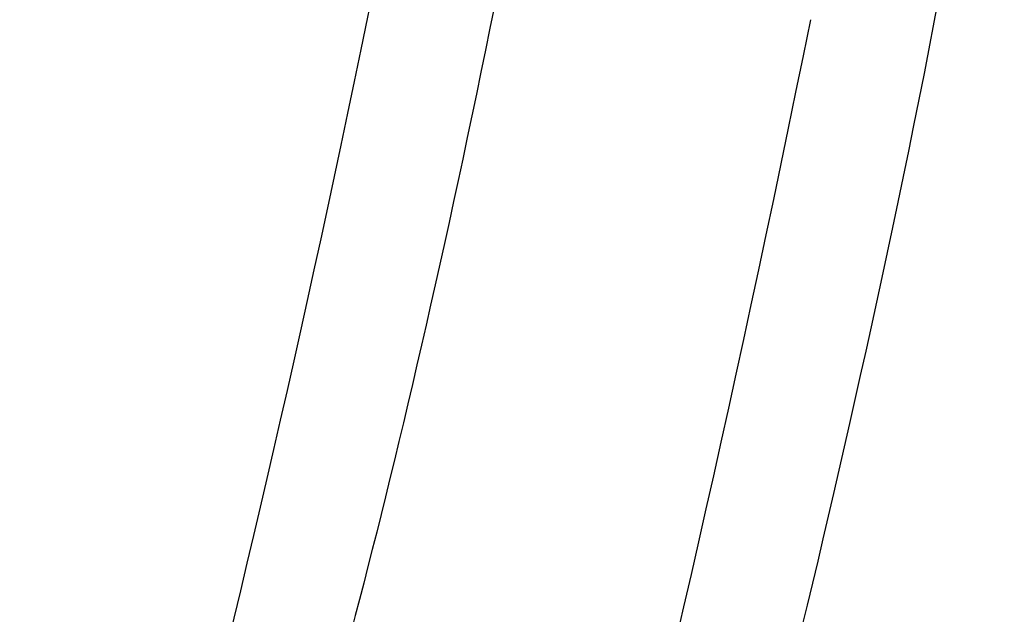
# Model space of a CAD drawing. Extents: x 2585 to 3160, y 2666 to 3200.
# Tile 107 of 256: x 2658 to 2682, y 2719 to 2734. Entities that reach past the tile are written whole.
import ezdxf

# ---------------------------------------------------------------- set-up
doc = ezdxf.new("R2010")
doc.units = 0
doc.layers.add('PP', color=51, linetype='CONTINUOUS')

msp = doc.modelspace()

# ---------------------------------------------------------------- linework, layer by layer
at = {"layer": 'PP'}
msp.add_line((2726.602116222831, 2977.688210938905, 403.9492906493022), (2680.449947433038, 2732.660713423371, 423.3758229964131), dxfattribs=at)
at = {"layer": 'PP', "extrusion": (0.1757319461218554, 0.9813585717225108, -0.07780512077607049)}
msp.add_lwpolyline([(-2153.762257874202, 678.7614654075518), (-2153.915887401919, 678.6749362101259), (-2154.068861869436, 678.5842772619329), (-2154.221028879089, 678.4894574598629), (-2154.372232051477, 678.3904519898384), (-2154.522311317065, 678.2872426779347), (-2154.671103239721, 678.1798183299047), (-2154.818441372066, 678.0681750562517), (-2154.964156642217, 677.9523165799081), (-2155.10807777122, 677.8322545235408), (-2155.250031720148, 677.7080086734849), (-2155.389844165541, 677.5796072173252), (-2155.527340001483, 677.4470869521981), (-2155.66234386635, 677.3104934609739), (-2155.794680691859, 677.1698812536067), (-2155.924176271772, 677.0253138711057), (-2156.05065784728, 676.8768639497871), (-2156.173954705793, 676.7246132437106), (-2156.293898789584, 676.5686526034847), (-2156.410325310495, 676.4090819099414), (-2156.523073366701, 676.2460099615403), (-2156.63198655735, 676.0795543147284), (-2156.736913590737, 675.909841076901), (-2156.83770888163, 675.7370046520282), (-2156.934233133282, 675.5611874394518), (-2157.026353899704, 675.3825394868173), (-2157.113946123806, 675.2012180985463), (-2157.196892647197, 675.017387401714), (-2157.275084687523, 674.831217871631), (-2157.348422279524, 674.6428858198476), (-2157.41681467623, 674.4525728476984), (-2157.480180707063, 674.2604652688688), (-2157.538449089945, 674.0667535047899), (-2157.591558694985, 673.8716314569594), (-2157.639458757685, 673.6752958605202), (-2157.682109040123, 673.4779456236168), (-2157.719479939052, 673.2797811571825), (-2157.751552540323, 673.0810036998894), (-2157.778318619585, 672.881814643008), (-2157.799780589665, 672.682414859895), (-2157.815951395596, 672.4830040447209), (-2157.826854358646, 672.2837800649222), (-2157.832522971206, 672.0849383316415), (-2157.833000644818, 671.8866711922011), (-2157.828340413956, 671.6891673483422), (-2157.818604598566, 671.4926113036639), (-2157.803864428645, 671.2971828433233), (-2157.784199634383, 671.1030565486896), (-2157.759698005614, 670.9104013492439), (-2157.730454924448, 670.7193801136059), (-2157.696572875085, 670.5301492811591), (-2157.658160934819, 670.3428585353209), (-2157.615334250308, 670.1576505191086), (-2157.56821350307, 669.9746605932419), (-2157.516924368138, 669.7940166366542), (-2157.461596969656, 669.6158388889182), (-2157.402365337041, 669.4402398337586), (-2157.339366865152, 669.2673241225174), (-2157.272741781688, 669.0971885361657), (-2157.202632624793, 668.9299219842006), (-2157.129183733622, 668.7656055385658), (-2157.052540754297, 668.6043125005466), (-2156.972850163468, 668.4461084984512), (-2156.890258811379, 668.2910516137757), (-2156.804913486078, 668.1391925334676), (-2156.716136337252, 667.9892171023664), (-2156.623127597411, 667.8398780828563), (-2156.525855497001, 667.6913241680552), (-2156.424294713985, 667.5437079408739), (-2156.318426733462, 667.3971855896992), (-2156.208240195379, 667.2519165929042), (-2156.093731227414, 667.1080633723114), (-2155.974903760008, 666.9657909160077), (-2155.851769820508, 666.8252663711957), (-2155.724349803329, 666.6866586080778), (-2155.592672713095, 666.5501377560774), (-2155.456776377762, 666.415874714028), (-2155.316707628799, 666.2840406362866), (-2155.17252244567, 666.1548063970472), (-2155.024286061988, 666.0283420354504), (-2154.872073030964, 665.904816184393), (-2154.715967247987, 665.7843954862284), (-2154.556061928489, 665.6672439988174), (-2154.392459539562, 665.5535225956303), (-2154.225271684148, 665.4433883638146), (-2154.054618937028, 665.3369940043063), (-2153.880630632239, 665.2344872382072), (-2153.703444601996, 665.1360102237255), (-2153.523206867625, 665.0416989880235), (-2153.340071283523, 664.9516828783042), (-2153.154199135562, 664.8660840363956), (-2152.965758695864, 664.7850169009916), (-2152.774924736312, 664.7085877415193), (-2152.581878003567, 664.6368942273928), (-2152.38680465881, 664.5700250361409), (-2152.189895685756, 664.5080595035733), (-2151.991346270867, 664.4510673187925), (-2151.791355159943, 664.3991082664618), (-2151.590123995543, 664.3522320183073), (-2151.387856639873, 664.3104779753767), (-2151.184758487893, 664.2738751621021), (-2150.98103577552, 664.2424421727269), (-2150.776894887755, 664.2161871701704), (-2150.572541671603, 664.1951079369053), (-2150.368180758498, 664.1791919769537), (-2150.164014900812, 664.1684166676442), (-2149.960244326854, 664.1627494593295), (-2149.75706611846, 664.1621481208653), (-2149.554673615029, 664.1665610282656), (-2149.353255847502, 664.1759274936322), (-2149.152997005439, 664.1901781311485), (-2148.954075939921, 664.2092352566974), (-2148.756665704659, 664.2330133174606), (-2148.560933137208, 664.2614193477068), (-2148.367038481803, 664.2943534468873), (-2148.175135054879, 664.331709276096), (-2147.985368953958, 664.3733745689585), (-2147.797878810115, 664.4192316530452), (-2147.612795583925, 664.4691579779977), (-2147.430242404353, 664.5230266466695), (-2147.250334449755, 664.5807069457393), (-2147.073178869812, 664.6420648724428), (-2146.898874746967, 664.7069636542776), (-2146.72751309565, 664.7752642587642), (-2146.559176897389, 664.8468258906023), (-2146.393941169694, 664.9215064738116), (-2146.231873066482, 664.9991631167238), (-2146.073032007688, 665.079652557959), (-2145.917469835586, 665.1628315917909), (-2145.763840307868, 665.2493607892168), (-2145.610865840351, 665.3400197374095), (-2145.458698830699, 665.4348395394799), (-2145.30749565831, 665.533845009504), (-2145.157416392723, 665.6370543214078), (-2145.008624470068, 665.7444786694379), (-2144.861286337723, 665.8561219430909), (-2144.715571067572, 665.9719804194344), (-2144.571649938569, 666.0920424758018), (-2144.429695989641, 666.2162883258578), (-2144.28988354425, 666.3446897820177), (-2144.152387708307, 666.4772100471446), (-2144.01738384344, 666.6138035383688), (-2143.885047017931, 666.7544157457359), (-2143.755551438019, 666.898983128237), (-2143.629069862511, 667.0474330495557), (-2143.505773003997, 667.199683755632), (-2143.385828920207, 667.3556443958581), (-2143.269402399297, 667.5152150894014), (-2143.15665434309, 667.6782870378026), (-2143.047741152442, 667.8447426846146), (-2142.942814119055, 668.0144559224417), (-2142.842018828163, 668.1872923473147), (-2142.745494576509, 668.3631095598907), (-2142.653373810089, 668.5417575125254), (-2142.565781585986, 668.7230789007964), (-2142.482835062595, 668.9069095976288), (-2142.404643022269, 669.0930791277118), (-2142.33130543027, 669.2814111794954), (-2142.262913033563, 669.4717241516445), (-2142.19954700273, 669.663831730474), (-2142.141278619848, 669.857543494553), (-2142.088169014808, 670.0526655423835), (-2142.040268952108, 670.2490011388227), (-2141.99761866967, 670.4463513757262), (-2141.960247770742, 670.6445158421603), (-2141.928175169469, 670.8432932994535), (-2141.901409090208, 671.0424823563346), (-2141.879947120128, 671.2418821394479), (-2141.863776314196, 671.4412929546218), (-2141.852873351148, 671.6405169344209), (-2141.847204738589, 671.8393586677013), (-2141.846727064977, 672.0376258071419), (-2141.851387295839, 672.2351296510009), (-2141.861123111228, 672.4316856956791), (-2141.875863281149, 672.6271141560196), (-2141.895528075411, 672.8212404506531), (-2141.92002970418, 673.0138956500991), (-2141.949272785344, 673.2049168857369), (-2141.983154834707, 673.3941477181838), (-2142.021566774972, 673.5814384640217), (-2142.064393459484, 673.7666464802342), (-2142.111514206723, 673.9496364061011), (-2142.162803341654, 674.1302803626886), (-2142.218130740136, 674.3084581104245), (-2142.27736237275, 674.4840571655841), (-2142.340360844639, 674.6569728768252), (-2142.406985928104, 674.827108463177), (-2142.477095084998, 674.9943750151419), (-2142.550543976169, 675.1586914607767), (-2142.627186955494, 675.3199844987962), (-2142.706877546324, 675.4781885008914), (-2142.789468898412, 675.6332453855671), (-2142.874814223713, 675.7851044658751), (-2142.963591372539, 675.9350798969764), (-2143.056600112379, 676.0844189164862), (-2143.15387221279, 676.2329728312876), (-2143.255432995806, 676.3805890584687), (-2143.361300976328, 676.5271114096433), (-2143.471487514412, 676.6723804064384), (-2143.585996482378, 676.8162336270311), (-2143.704823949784, 676.958506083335), (-2143.827957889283, 677.0990306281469), (-2143.955377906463, 677.2376383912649), (-2144.087054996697, 677.3741592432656), (-2144.22295133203, 677.5084222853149), (-2144.363020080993, 677.640256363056), (-2144.507205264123, 677.7694906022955), (-2144.655441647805, 677.8959549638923), (-2144.80765467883, 678.0194808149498), (-2144.963760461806, 678.1399015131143), (-2145.123665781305, 678.2570530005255), (-2145.287268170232, 678.3707744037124), (-2145.454456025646, 678.4809086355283), (-2145.625108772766, 678.5873029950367), (-2145.799097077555, 678.6898097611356), (-2145.976283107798, 678.7882867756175), (-2146.156520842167, 678.8825980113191), (-2146.339656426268, 678.9726141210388), (-2146.525528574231, 679.0582129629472), (-2146.713969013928, 679.1392800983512), (-2146.904802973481, 679.2157092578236), (-2147.097849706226, 679.2874027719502), (-2147.292923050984, 679.3542719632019), (-2147.489832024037, 679.4162374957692), (-2147.688381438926, 679.4732296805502), (-2147.88837254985, 679.5251887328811), (-2148.089603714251, 679.5720649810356), (-2148.291871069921, 679.6138190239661), (-2148.4949692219, 679.6504218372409), (-2148.698691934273, 679.681854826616), (-2148.902832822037, 679.7081098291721), (-2149.107186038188, 679.7291890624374), (-2149.311546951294, 679.745105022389), (-2149.51571280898, 679.7558803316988), (-2149.719483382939, 679.7615475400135), (-2149.922661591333, 679.7621488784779), (-2150.125054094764, 679.7577359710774), (-2150.32647186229, 679.7483695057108), (-2150.526730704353, 679.7341188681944), (-2150.725651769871, 679.7150617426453), (-2150.923062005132, 679.6912836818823), (-2151.118794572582, 679.6628776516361), (-2151.312689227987, 679.6299435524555), (-2151.50459265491, 679.5925877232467), (-2151.694358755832, 679.5509224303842), (-2151.881848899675, 679.5050653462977), (-2152.066932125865, 679.4551390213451), (-2152.249485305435, 679.4012703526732), (-2152.429393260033, 679.3435900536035), (-2152.606548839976, 679.2822321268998), (-2152.780852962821, 679.217333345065), (-2152.952214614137, 679.1490327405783), (-2153.120550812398, 679.0774711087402), (-2153.285786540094, 679.0027905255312), (-2153.447854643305, 678.9251338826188), (-2153.606695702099, 678.8446444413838)], close=True, dxfattribs=at)
at = {"layer": 'PP', "extrusion": (0.1871506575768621, 0.9768802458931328, 0.1033422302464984)}
msp.add_lwpolyline([(-2115.248443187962, 102.7014983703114), (-2115.40237850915, 102.6152702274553), (-2115.555674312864, 102.52491104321), (-2115.708178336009, 102.430389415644), (-2115.859734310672, 102.3316802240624), (-2116.010182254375, 102.2287649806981), (-2116.159358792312, 102.1216321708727), (-2116.307097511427, 102.0102775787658), (-2116.45322934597, 101.8947045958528), (-2116.597582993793, 101.7749245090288), (-2116.739985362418, 101.6509567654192), (-2116.880262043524, 101.5228292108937), (-2117.018237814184, 101.3905782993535), (-2117.1537371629, 101.2542492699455), (-2117.286584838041, 101.1138962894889), (-2117.416606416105, 100.9695825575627), (-2117.543628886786, 100.8213803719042), (-2117.667481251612, 100.6693711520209), (-2117.787995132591, 100.5136454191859), (-2117.905005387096, 100.3543027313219), (-2118.018350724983, 100.1914515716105), (-2118.127874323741, 100.0252091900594), (-2118.233424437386, 99.85570139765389), (-2118.334854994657, 99.68306231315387), (-2118.43202618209, 99.5074340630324), (-2118.524805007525, 99.32896643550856), (-2118.613065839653, 99.14781649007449), (-2118.696690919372, 98.9641481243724), (-2118.775570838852, 98.77813160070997), (-2118.849604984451, 98.58994303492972), (-2118.918701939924, 98.39976385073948), (-2118.98277984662, 98.2077802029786), (-2119.041766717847, 98.01418237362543), (-2119.09560070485, 97.81916414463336), (-2119.144230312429, 97.62292215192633), (-2119.187614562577, 97.42565522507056), (-2119.225723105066, 97.22756371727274), (-2119.258536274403, 97.02884883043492), (-2119.286045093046, 96.82971194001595), (-2119.308251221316, 96.63035392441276), (-2119.325166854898, 96.43097450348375), (-2119.336814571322, 96.23177159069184), (-2119.343227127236, 96.03294066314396), (-2119.344447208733, 95.83467415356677), (-2119.340527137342, 95.63716086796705), (-2119.331528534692, 95.44058543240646), (-2119.317521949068, 95.24512777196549), (-2119.298586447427, 95.05096262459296), (-2119.274809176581, 94.85825909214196), (-2119.246284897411, 94.66718023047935), (-2119.213115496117, 94.4778826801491), (-2119.17540947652, 94.29051633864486), (-2119.13328143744, 94.1052240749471), (-2119.086851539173, 93.92214148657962), (-2119.036244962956, 93.74139669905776), (-2118.981591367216, 93.56311020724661), (-2118.923024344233, 93.38739475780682), (-2118.86068088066, 93.21435527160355), (-2118.794700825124, 93.04408880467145), (-2118.725226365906, 92.87668454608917), (-2118.652401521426, 92.71222385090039), (-2118.576371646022, 92.55078030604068), (-2118.49728295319, 92.39241982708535), (-2118.415282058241, 92.23720078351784), (-2118.330515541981, 92.08517415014), (-2118.242310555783, 91.93502444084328), (-2118.149872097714, 91.7855028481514), (-2118.05316784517, 91.63675800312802), (-2117.952171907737, 91.48894243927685), (-2117.846865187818, 91.34221230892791), (-2117.737235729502, 91.19672706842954), (-2117.623279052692, 91.05264913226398), (-2117.504998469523, 90.91014349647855), (-2117.382405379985, 90.76937733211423), (-2117.255519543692, 90.6305195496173), (-2117.124369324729, 90.4937403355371), (-2116.988991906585, 90.35921066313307), (-2116.849433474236, 90.22710177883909), (-2116.705749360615, 90.09758466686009), (-2116.558004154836, 89.97082949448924), (-2116.406271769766, 89.84700504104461), (-2116.250635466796, 89.72627811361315), (-2116.091187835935, 89.60881295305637), (-2115.928030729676, 89.4947706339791), (-2115.761275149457, 89.38430846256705), (-2115.591041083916, 89.27757937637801), (-2115.417457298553, 89.17473135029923), (-2115.24066107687, 89.07590681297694), (-2115.06079791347, 88.98124207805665), (-2114.878021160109, 88.89086679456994), (-2114.692491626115, 88.8049034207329), (-2114.504377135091, 88.72346672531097), (-2114.313852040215, 88.64666332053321), (-2114.121096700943, 88.57459123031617), (-2113.926296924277, 88.5073394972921), (-2113.729643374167, 88.44498783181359), (-2113.531330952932, 88.3876063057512), (-2113.331558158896, 88.33525509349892), (-2113.130526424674, 88.2879842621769), (-2112.92843944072, 88.24583361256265), (-2112.725502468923, 88.20883257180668), (-2112.521921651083, 88.17700013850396), (-2112.317903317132, 88.1503448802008), (-2112.113653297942, 88.12886498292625), (-2111.909376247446, 88.11254835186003), (-2111.705274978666, 88.10137276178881), (-2111.50154981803, 88.09530605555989), (-2111.298397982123, 88.09430638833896), (-2111.096012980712, 88.09832251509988), (-2110.894584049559, 88.10729411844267), (-2110.694295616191, 88.12115217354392), (-2110.495326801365, 88.13981934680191), (-2110.297850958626, 88.16321042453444), (-2110.102035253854, 88.19123276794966), (-2109.908040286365, 88.22378679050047), (-2109.71601975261, 88.26076645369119), (-2109.526120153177, 88.30205977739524), (-2109.338480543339, 88.34754936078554), (-2109.153232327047, 88.39711291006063), (-2108.970499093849, 88.45062376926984), (-2108.790396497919, 88.50795145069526), (-2108.613032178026, 88.56896216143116), (-2108.438505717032, 88.63351932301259), (-2108.266908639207, 88.70148408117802), (-2108.098324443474, 88.77271580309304), (-2107.932828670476, 88.84707255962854), (-2107.77048900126, 88.9244115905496), (-2107.611365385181, 89.00458975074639), (-2107.455510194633, 89.08746393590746), (-2107.301574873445, 89.17369207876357), (-2107.14827906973, 89.2640512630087), (-2106.995775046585, 89.35857289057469), (-2106.844219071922, 89.45728208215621), (-2106.693771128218, 89.56019732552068), (-2106.544594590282, 89.6673301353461), (-2106.396855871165, 89.77868472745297), (-2106.250724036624, 89.89425771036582), (-2106.106370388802, 90.01403779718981), (-2105.963968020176, 90.13800554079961), (-2105.823691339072, 90.26613309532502), (-2105.685715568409, 90.39838400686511), (-2105.550216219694, 90.53471303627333), (-2105.417368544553, 90.67506601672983), (-2105.287346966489, 90.81937974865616), (-2105.160324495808, 90.96758193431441), (-2105.036472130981, 91.11959115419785), (-2104.915958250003, 91.27531688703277), (-2104.798947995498, 91.43465957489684), (-2104.685602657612, 91.59751073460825), (-2104.576079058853, 91.76375311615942), (-2104.470528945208, 91.93326090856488), (-2104.369098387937, 92.10589999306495), (-2104.271927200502, 92.2815282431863), (-2104.179148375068, 92.4599958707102), (-2104.090887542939, 92.64114581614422), (-2104.00726246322, 92.82481418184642), (-2103.928382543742, 93.0108307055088), (-2103.854348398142, 93.19901927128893), (-2103.78525144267, 93.38919845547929), (-2103.721173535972, 93.58118210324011), (-2103.662186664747, 93.77477993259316), (-2103.608352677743, 93.96979816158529), (-2103.559723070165, 94.16604015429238), (-2103.516338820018, 94.3633070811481), (-2103.478230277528, 94.56139858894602), (-2103.44541710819, 94.76011347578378), (-2103.417908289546, 94.95925036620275), (-2103.395702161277, 95.15860838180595), (-2103.378786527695, 95.3579878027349), (-2103.367138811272, 95.55719071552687), (-2103.360726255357, 95.75602164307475), (-2103.359506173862, 95.954288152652), (-2103.363426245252, 96.15180143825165), (-2103.372424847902, 96.34837687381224), (-2103.386431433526, 96.54383453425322), (-2103.405366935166, 96.73799968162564), (-2103.429144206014, 96.93070321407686), (-2103.457668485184, 97.12178207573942), (-2103.490837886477, 97.31107962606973), (-2103.528543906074, 97.49844596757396), (-2103.570671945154, 97.68373823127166), (-2103.617101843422, 97.86682081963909), (-2103.667708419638, 98.047565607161), (-2103.722362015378, 98.22585209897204), (-2103.780929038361, 98.40156754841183), (-2103.843272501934, 98.57460703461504), (-2103.90925255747, 98.7448735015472), (-2103.978727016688, 98.91227776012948), (-2104.051551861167, 99.07673845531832), (-2104.127581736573, 99.23818200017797), (-2104.206670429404, 99.39654247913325), (-2104.288671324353, 99.55176152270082), (-2104.373437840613, 99.7037881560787), (-2104.461642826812, 99.85393786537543), (-2104.55408128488, 100.0034594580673), (-2104.650785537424, 100.1522043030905), (-2104.751781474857, 100.3000198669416), (-2104.857088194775, 100.4467499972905), (-2104.966717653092, 100.592235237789), (-2105.080674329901, 100.7363131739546), (-2105.19895491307, 100.87881880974), (-2105.321548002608, 101.0195849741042), (-2105.448433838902, 101.1584427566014), (-2105.579584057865, 101.2952219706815), (-2105.714961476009, 101.4297516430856), (-2105.854519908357, 101.5618605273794), (-2105.998204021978, 101.6913776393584), (-2106.145949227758, 101.8181328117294), (-2106.297681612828, 101.941957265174), (-2106.453317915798, 102.0626841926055), (-2106.612765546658, 102.1801493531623), (-2106.775922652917, 102.2941916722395), (-2106.942678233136, 102.4046538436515), (-2107.112912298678, 102.5113829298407), (-2107.28649608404, 102.6142309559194), (-2107.463292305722, 102.7130554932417), (-2107.643155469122, 102.807720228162), (-2107.825932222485, 102.8980955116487), (-2108.011461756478, 102.9840588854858), (-2108.199576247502, 103.0654955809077), (-2108.390101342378, 103.1422989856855), (-2108.582856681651, 103.2143710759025), (-2108.777656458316, 103.2816228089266), (-2108.974310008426, 103.343974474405), (-2109.172622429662, 103.4013560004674), (-2109.372395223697, 103.4537072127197), (-2109.57342695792, 103.5009780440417), (-2109.775513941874, 103.543128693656), (-2109.978450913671, 103.580129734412), (-2110.182031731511, 103.6119621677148), (-2110.386050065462, 103.6386174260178), (-2110.590300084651, 103.6600973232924), (-2110.794577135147, 103.6764139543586), (-2110.998678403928, 103.6875895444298), (-2111.202403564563, 103.6936562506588), (-2111.40555540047, 103.6946559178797), (-2111.607940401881, 103.6906397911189), (-2111.809369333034, 103.6816681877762), (-2112.009657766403, 103.6678101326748), (-2112.208626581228, 103.6491429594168), (-2112.406102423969, 103.6257518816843), (-2112.60191812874, 103.5977295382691), (-2112.795913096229, 103.5651755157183), (-2112.987933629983, 103.5281958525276), (-2113.177833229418, 103.4869025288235), (-2113.365472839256, 103.4414129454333), (-2113.550721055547, 103.3918493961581), (-2113.733454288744, 103.3383385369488), (-2113.913556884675, 103.2810108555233), (-2114.090921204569, 103.2200001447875), (-2114.265447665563, 103.1554429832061), (-2114.437044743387, 103.0874782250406), (-2114.60562893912, 103.0162465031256), (-2114.771124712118, 102.9418897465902), (-2114.933464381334, 102.8645507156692), (-2115.092587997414, 102.7843725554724)], close=True, dxfattribs=at)
at = {"layer": 'PP', "extrusion": (0.1928994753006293, 0.9369897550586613, 0.2912730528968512)}
msp.add_lwpolyline([(-2071.199337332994, -519.5514781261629), (-2071.353363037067, -519.6378137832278), (-2071.506754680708, -519.7282803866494), (-2071.659360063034, -519.8229092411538), (-2071.81102297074, -519.9217253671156), (-2071.961583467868, -520.0247471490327), (-2072.110878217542, -520.1319859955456), (-2072.258740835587, -520.2434460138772), (-2072.405002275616, -520.359123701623), (-2072.549491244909, -520.4790076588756), (-2072.692034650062, -520.6030783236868), (-2072.832458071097, -520.7313077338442), (-2072.970586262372, -520.8636593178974), (-2073.106243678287, -521.0000877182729), (-2073.239255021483, -521.1405386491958), (-2073.369445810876, -521.2849487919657), (-2073.496642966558, -521.4332457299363), (-2073.620675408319, -521.5853479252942), (-2073.741374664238, -521.7411647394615), (-2073.858575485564, -521.9005964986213), (-2073.972116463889, -522.0635346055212), (-2074.081840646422, -522.2298616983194), (-2074.187596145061, -522.3994518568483), (-2074.289236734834, -522.572170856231), (-2074.386622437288, -522.7478764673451), (-2074.479620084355, -522.9264188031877), (-2074.568103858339, -523.1076407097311), (-2074.651955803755, -523.2913781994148), (-2074.731066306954, -523.477460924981), (-2074.80533453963, -523.6657126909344), (-2074.87466886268, -523.8559519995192), (-2074.938987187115, -524.0479926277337), (-2074.99821728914, -524.2416442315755), (-2075.052297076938, -524.4367129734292), (-2075.101174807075, -524.633002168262), (-2075.144809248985, -524.8303129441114), (-2075.183169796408, -525.0284449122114), (-2075.216236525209, -525.227196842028), (-2075.244000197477, -525.4263673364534), (-2075.266462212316, -525.6257555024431), (-2075.283634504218, -525.8251616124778), (-2075.295539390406, -526.0243877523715), (-2075.302209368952, -526.2232384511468), (-2075.303686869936, -526.4215212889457), (-2075.300023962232, -526.61904747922), (-2075.291282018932, -526.8156324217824), (-2075.277531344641, -527.0110962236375), (-2075.258850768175, -527.2052641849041), (-2075.23532720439, -527.3979672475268), (-2075.207055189, -527.5890424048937), (-2075.174136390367, -527.7783330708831), (-2075.136679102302, -527.9656894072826), (-2075.094797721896, -528.1509686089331), (-2075.048612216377, -528.3340351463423), (-2074.998247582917, -528.5147609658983), (-2074.94383330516, -528.6930256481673), (-2074.885502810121, -528.8687165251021), (-2074.823392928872, -529.0417287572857), (-2074.757643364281, -529.2119653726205), (-2074.688396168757, -529.3793372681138), (-2074.615795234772, -529.5437631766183), (-2074.539985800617, -529.7051696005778), (-2074.46111397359, -529.8634907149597), (-2074.379326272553, -530.018668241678), (-2074.29476919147, -530.170651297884), (-2074.206771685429, -530.3207550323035), (-2074.114540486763, -530.4702278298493), (-2074.018043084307, -530.6189210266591), (-2073.917253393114, -530.7666820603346), (-2073.812152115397, -530.9133547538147), (-2073.702727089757, -531.0587796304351), (-2073.588973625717, -531.2027942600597), (-2073.470894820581, -531.3452336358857), (-2073.348501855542, -531.4859305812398), (-2073.221814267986, -531.6247161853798), (-2073.090860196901, -531.7614202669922), (-2072.955676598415, -531.8958718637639), (-2072.816309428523, -532.0278997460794), (-2072.672813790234, -532.1573329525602), (-2072.525254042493, -532.2840013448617), (-2072.373703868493, -532.4077361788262), (-2072.2182463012, -532.5283706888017), (-2072.05897370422, -532.6457406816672), (-2071.895987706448, -532.7596851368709), (-2071.729399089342, -532.8700468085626), (-2071.559327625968, -532.9766728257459), (-2071.385901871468, -533.0794152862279), (-2071.209258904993, -533.178131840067), (-2071.029544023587, -533.2726862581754), (-2070.846910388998, -533.3629489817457), (-2070.661518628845, -533.4487976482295), (-2070.473536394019, -533.530117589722), (-2070.283137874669, -533.6068022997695), (-2070.090503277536, -533.6787538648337), (-2069.89581826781, -533.7458833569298), (-2069.699273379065, -533.8081111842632), (-2069.501063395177, -533.8653673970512), (-2069.30138670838, -533.9175919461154), (-2069.100444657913, -533.9647348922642), (-2068.898440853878, -534.0067565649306), (-2068.695580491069, -534.0436276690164), (-2068.492069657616, -534.0753293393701), (-2068.288114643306, -534.1018531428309), (-2068.083921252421, -534.1232010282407), (-2067.879694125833, -534.1393852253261), (-2067.67563607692, -534.1504280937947), (-2067.471947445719, -534.1563619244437), (-2067.268825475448, -534.1572286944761), (-2067.06646371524, -534.1530797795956), (-2066.865051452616, -534.1439756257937), (-2066.664773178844, -534.1299853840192), (-2066.465808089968, -534.1111865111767), (-2066.268329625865, -534.0876643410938), (-2066.07250504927, -534.0595116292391), (-2065.878495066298, -534.026828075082), (-2065.686453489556, -533.9897198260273), (-2065.496526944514, -533.9482989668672), (-2065.308854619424, -533.9026829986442), (-2065.123568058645, -533.8529943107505), (-2064.940790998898, -533.7993596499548), (-2064.760639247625, -533.7419095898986), (-2064.583220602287, -533.6807780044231), (-2064.408634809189, -533.6161015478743), (-2064.236973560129, -533.5480191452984), (-2064.068320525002, -533.4766714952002), (-2063.902751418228, -533.4022005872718), (-2063.740334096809, -533.3247492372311), (-2063.581128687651, -533.2444606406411), (-2063.425187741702, -533.1614779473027), (-2063.27116203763, -533.0751422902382), (-2063.117770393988, -532.9846756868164), (-2062.965165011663, -532.8900468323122), (-2062.813502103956, -532.7912307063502), (-2062.662941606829, -532.6882089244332), (-2062.513646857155, -532.5809700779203), (-2062.365784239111, -532.4695100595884), (-2062.219522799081, -532.3538323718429), (-2062.075033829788, -532.2339484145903), (-2061.932490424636, -532.1098777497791), (-2061.792067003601, -531.9816483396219), (-2061.653938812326, -531.8492967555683), (-2061.518281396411, -531.7128683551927), (-2061.385270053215, -531.5724174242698), (-2061.255079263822, -531.4280072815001), (-2061.12788210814, -531.2797103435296), (-2061.003849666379, -531.1276081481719), (-2060.883150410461, -530.9717913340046), (-2060.765949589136, -530.8123595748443), (-2060.65240861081, -530.6494214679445), (-2060.542684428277, -530.4830943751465), (-2060.436928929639, -530.3135042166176), (-2060.335288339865, -530.1407852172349), (-2060.237902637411, -529.9650796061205), (-2060.144904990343, -529.7865372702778), (-2060.056421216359, -529.6053153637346), (-2059.972569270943, -529.4215778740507), (-2059.893458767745, -529.2354951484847), (-2059.819190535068, -529.0472433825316), (-2059.749856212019, -528.8570040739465), (-2059.685537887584, -528.6649634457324), (-2059.626307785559, -528.4713118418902), (-2059.572227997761, -528.2762431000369), (-2059.523350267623, -528.0799539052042), (-2059.479715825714, -527.8826431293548), (-2059.441355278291, -527.6845111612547), (-2059.40828854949, -527.4857592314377), (-2059.380524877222, -527.2865887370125), (-2059.358062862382, -527.0872005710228), (-2059.340890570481, -526.8877944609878), (-2059.328985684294, -526.6885683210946), (-2059.322315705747, -526.4897176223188), (-2059.320838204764, -526.2914347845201), (-2059.324501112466, -526.0939085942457), (-2059.333243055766, -525.8973236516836), (-2059.346993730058, -525.7018598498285), (-2059.365674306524, -525.5076918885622), (-2059.389197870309, -525.3149888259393), (-2059.4174698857, -525.123913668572), (-2059.450388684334, -524.9346230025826), (-2059.487845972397, -524.7472666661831), (-2059.529727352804, -524.5619874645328), (-2059.575912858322, -524.3789209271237), (-2059.626277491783, -524.1981951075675), (-2059.680691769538, -524.0199304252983), (-2059.739022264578, -523.8442395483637), (-2059.801132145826, -523.6712273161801), (-2059.866881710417, -523.5009907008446), (-2059.936128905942, -523.3336188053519), (-2060.008729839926, -523.1691928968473), (-2060.084539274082, -523.0077864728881), (-2060.163411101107, -522.849465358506), (-2060.245198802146, -522.6942878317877), (-2060.329755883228, -522.5423047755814), (-2060.417753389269, -522.3922010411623), (-2060.509984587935, -522.2427282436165), (-2060.606481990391, -522.0940350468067), (-2060.707271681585, -521.9462740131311), (-2060.812372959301, -521.7996013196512), (-2060.92179798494, -521.6541764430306), (-2061.035551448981, -521.5101618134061), (-2061.153630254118, -521.3677224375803), (-2061.276023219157, -521.227025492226), (-2061.402710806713, -521.088239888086), (-2061.533664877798, -520.9515358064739), (-2061.668848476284, -520.8170842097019), (-2061.808215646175, -520.6850563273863), (-2061.951711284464, -520.5556231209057), (-2062.099271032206, -520.4289547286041), (-2062.250821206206, -520.3052198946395), (-2062.406278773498, -520.1845853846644), (-2062.56555137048, -520.0672153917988), (-2062.72853736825, -519.9532709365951), (-2062.895125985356, -519.842909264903), (-2063.065197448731, -519.7362832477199), (-2063.23862320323, -519.6335407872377), (-2063.415266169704, -519.5348242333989), (-2063.59498105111, -519.4402698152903), (-2063.7776146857, -519.3500070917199), (-2063.963006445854, -519.2641584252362), (-2064.15098868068, -519.1828384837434), (-2064.341387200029, -519.1061537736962), (-2064.534021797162, -519.0342022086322), (-2064.728706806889, -518.967072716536), (-2064.925251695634, -518.9048448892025), (-2065.123461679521, -518.8475886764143), (-2065.323138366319, -518.7953641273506), (-2065.524080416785, -518.7482211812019), (-2065.72608422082, -518.7061995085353), (-2065.928944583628, -518.6693284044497), (-2066.132455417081, -518.6376267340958), (-2066.336410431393, -518.6111029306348), (-2066.540603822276, -518.589755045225), (-2066.744830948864, -518.5735708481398), (-2066.948888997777, -518.5625279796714), (-2067.152577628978, -518.5565941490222), (-2067.35569959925, -518.55572737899), (-2067.558061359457, -518.55987629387), (-2067.759473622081, -518.5689804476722), (-2067.959751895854, -518.582970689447), (-2068.15871698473, -518.6017695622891), (-2068.356195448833, -518.6252917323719), (-2068.552020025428, -518.6534444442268), (-2068.746030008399, -518.6861279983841), (-2068.938071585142, -518.7232362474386), (-2069.127998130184, -518.7646571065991), (-2069.315670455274, -518.8102730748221), (-2069.500957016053, -518.8599617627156), (-2069.6837340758, -518.9135964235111), (-2069.863885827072, -518.9710464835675), (-2070.04130447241, -519.0321780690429), (-2070.215890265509, -519.0968545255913), (-2070.387551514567, -519.1649369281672), (-2070.556204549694, -519.2362845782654), (-2070.721773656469, -519.310755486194), (-2070.884190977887, -519.3882068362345), (-2071.043396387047, -519.4684954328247)], close=True, dxfattribs=at)
at = {"layer": 'PP', "extrusion": (0.1915102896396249, 0.8587121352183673, 0.4753285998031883)}
msp.add_lwpolyline([(-2018.306816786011, -1157.745174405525), (-2018.460603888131, -1157.832215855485), (-2018.613746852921, -1157.923386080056), (-2018.766093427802, -1158.018715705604), (-2018.917487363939, -1158.1182290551), (-2019.067768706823, -1158.221943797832), (-2019.216774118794, -1158.329870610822), (-2019.364337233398, -1158.442012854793), (-2019.51028904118, -1158.558366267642), (-2019.654458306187, -1158.678918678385), (-2019.796672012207, -1158.803649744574), (-2019.936755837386, -1158.932530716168), (-2020.074534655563, -1159.06552422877), (-2020.209833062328, -1159.202584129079), (-2020.342475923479, -1159.343655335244), (-2020.472288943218, -1159.48867373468), (-2020.599099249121, -1159.637566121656), (-2020.722735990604, -1159.790250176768), (-2020.843030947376, -1159.946634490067), (-2020.959819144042, -1160.106618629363), (-2021.07293946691, -1160.270093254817), (-2021.182235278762, -1160.436940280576), (-2021.287555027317, -1160.607033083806), (-2021.388752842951, -1160.780236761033), (-2021.485689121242, -1160.956408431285), (-2021.57823108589, -1161.135397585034), (-2021.66625332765, -1161.317046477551), (-2021.749638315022, -1161.50119056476), (-2021.828276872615, -1161.687658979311), (-2021.902068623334, -1161.876275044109), (-2021.970922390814, -1162.066856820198), (-2022.034756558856, -1162.259217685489), (-2022.093499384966, -1162.453166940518), (-2022.147089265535, -1162.64851043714), (-2022.195474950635, -1162.845051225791), (-2022.238615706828, -1163.042590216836), (-2022.276481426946, -1163.240926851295), (-2022.309052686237, -1163.439859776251), (-2022.336320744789, -1163.639187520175), (-2022.358287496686, -1163.838709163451), (-2022.374965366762, -1164.038224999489), (-2022.386377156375, -1164.237537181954), (-2022.392555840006, -1164.436450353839), (-2022.393544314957, -1164.634772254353), (-2022.389395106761, -1164.832314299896), (-2022.380170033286, -1165.028892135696), (-2022.365939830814, -1165.224326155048), (-2022.346783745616, -1165.418441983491), (-2022.322789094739, -1165.611070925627), (-2022.294050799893, -1165.802050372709), (-2022.260670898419, -1165.991224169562), (-2022.222758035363, -1166.178442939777), (-2022.180426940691, -1166.363564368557), (-2022.133797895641, -1166.546453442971), (-2022.082996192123, -1166.726982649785), (-2022.028151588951, -1166.905032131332), (-2021.969397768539, -1167.080489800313), (-2021.906871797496, -1167.253251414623), (-2021.840713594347, -1167.42322061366), (-2021.771065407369, -1167.590308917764), (-2021.698071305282, -1167.754435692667), (-2021.621876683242, -1167.915528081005), (-2021.542627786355, -1168.073520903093), (-2021.460471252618, -1168.228356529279), (-2021.375553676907, -1168.379984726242), (-2021.287200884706, -1168.529717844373), (-2021.194616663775, -1168.678800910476), (-2021.097768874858, -1168.827085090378), (-2020.996631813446, -1168.974417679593), (-2020.89118656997, -1169.120642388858), (-2020.781421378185, -1169.265599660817), (-2020.667331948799, -1169.409127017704), (-2020.548921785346, -1169.55105943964), (-2020.426202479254, -1169.691229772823), (-2020.299193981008, -1169.82946916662), (-2020.167924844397, -1169.965607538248), (-2020.032432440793, -1170.099474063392), (-2019.892763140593, -1170.230897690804), (-2019.748972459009, -1170.359707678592), (-2019.601125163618, -1170.485734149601), (-2019.449295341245, -1170.60880866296), (-2019.293566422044, -1170.728764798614), (-2019.134031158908, -1170.845438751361), (-2018.97079156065, -1170.958669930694), (-2018.803958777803, -1171.068301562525), (-2018.633652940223, -1171.174181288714), (-2018.460002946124, -1171.276161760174), (-2018.283146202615, -1171.374101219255), (-2018.103228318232, -1171.467864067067), (-2017.920402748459, -1171.557321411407), (-2017.734830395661, -1171.642351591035), (-2017.546679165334, -1171.722840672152), (-2017.356123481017, -1171.798682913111), (-2017.16334376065, -1171.869781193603), (-2016.96852585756, -1171.936047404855), (-2016.771860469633, -1171.997402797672), (-2016.573542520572, -1172.053778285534), (-2016.373770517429, -1172.105114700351), (-2016.17274588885, -1172.151362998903), (-2015.970672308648, -1172.192484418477), (-2015.767755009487, -1172.228450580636), (-2015.564200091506, -1172.259243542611), (-2015.360213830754, -1172.284855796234), (-2015.156001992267, -1172.305290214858), (-2014.951769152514, -1172.320559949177), (-2014.747718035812, -1172.330688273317), (-2014.544048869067, -1172.335708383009), (-2014.340958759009, -1172.33566314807), (-2014.138641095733, -1172.330604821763), (-2013.937284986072, -1172.320594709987), (-2013.737074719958, -1172.305702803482), (-2013.538189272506, -1172.286007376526), (-2013.34080184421, -1172.261594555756), (-2013.145079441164, -1172.232557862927), (-2012.951182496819, -1172.198997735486), (-2012.759264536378, -1172.161021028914), (-2012.569471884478, -1172.118740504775), (-2012.381943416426, -1172.072274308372), (-2012.196810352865, -1172.021745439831), (-2012.014196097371, -1171.967281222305), (-2011.83421611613, -1171.90901277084), (-2011.656977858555, -1171.84707446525), (-2011.482580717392, -1171.781603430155), (-2011.31111602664, -1171.712739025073), (-2011.142667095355, -1171.640622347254), (-2010.977309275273, -1171.565395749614), (-2010.81511005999, -1171.487202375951), (-2010.656129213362, -1171.406185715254), (-2010.500418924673, -1171.322489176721), (-2010.346631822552, -1171.23544772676), (-2010.193488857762, -1171.144277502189), (-2010.041142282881, -1171.048947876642), (-2009.889748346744, -1170.949434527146), (-2009.73946700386, -1170.845719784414), (-2009.59046159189, -1170.737792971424), (-2009.442898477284, -1170.625650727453), (-2009.296946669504, -1170.509297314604), (-2009.152777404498, -1170.388744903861), (-2009.010563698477, -1170.264013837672), (-2008.870479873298, -1170.135132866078), (-2008.732701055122, -1170.002139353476), (-2008.597402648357, -1169.865079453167), (-2008.464759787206, -1169.724008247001), (-2008.334946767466, -1169.578989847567), (-2008.208136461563, -1169.430097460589), (-2008.084499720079, -1169.277413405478), (-2007.96420476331, -1169.12102909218), (-2007.847416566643, -1168.961044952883), (-2007.734296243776, -1168.79757032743), (-2007.625000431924, -1168.630723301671), (-2007.519680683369, -1168.46063049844), (-2007.418482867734, -1168.287426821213), (-2007.321546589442, -1168.111255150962), (-2007.229004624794, -1167.932265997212), (-2007.140982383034, -1167.750617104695), (-2007.057597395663, -1167.566473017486), (-2006.97895883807, -1167.380004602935), (-2006.905167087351, -1167.191388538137), (-2006.83631331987, -1167.000806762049), (-2006.772479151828, -1166.808445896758), (-2006.71373632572, -1166.614496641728), (-2006.660146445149, -1166.419153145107), (-2006.611760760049, -1166.222612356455), (-2006.568620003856, -1166.02507336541), (-2006.530754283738, -1165.826736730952), (-2006.498183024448, -1165.627803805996), (-2006.470914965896, -1165.428476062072), (-2006.448948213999, -1165.228954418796), (-2006.432270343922, -1165.029438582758), (-2006.42085855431, -1164.830126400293), (-2006.414679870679, -1164.631213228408), (-2006.413691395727, -1164.432891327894), (-2006.417840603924, -1164.235349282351), (-2006.4270656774, -1164.038771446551), (-2006.441295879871, -1163.843337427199), (-2006.460451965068, -1163.649221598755), (-2006.484446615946, -1163.45659265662), (-2006.513184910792, -1163.265613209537), (-2006.546564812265, -1163.076439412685), (-2006.58447767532, -1162.889220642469), (-2006.626808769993, -1162.70409921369), (-2006.673437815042, -1162.521210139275), (-2006.724239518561, -1162.340680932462), (-2006.779084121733, -1162.162631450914), (-2006.837837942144, -1161.987173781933), (-2006.900363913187, -1161.814412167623), (-2006.966522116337, -1161.644442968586), (-2007.036170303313, -1161.477354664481), (-2007.109164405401, -1161.313227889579), (-2007.185359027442, -1161.152135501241), (-2007.264607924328, -1160.994142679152), (-2007.346764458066, -1160.839307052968), (-2007.431682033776, -1160.687678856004), (-2007.520034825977, -1160.537945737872), (-2007.612619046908, -1160.388862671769), (-2007.709466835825, -1160.240578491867), (-2007.810603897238, -1160.093245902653), (-2007.916049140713, -1159.947021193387), (-2008.025814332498, -1159.802063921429), (-2008.139903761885, -1159.658536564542), (-2008.258313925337, -1159.516604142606), (-2008.38103323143, -1159.376433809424), (-2008.508041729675, -1159.238194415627), (-2008.639310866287, -1159.102056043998), (-2008.774803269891, -1158.968189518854), (-2008.914472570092, -1158.836765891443), (-2009.058263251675, -1158.707955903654), (-2009.206110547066, -1158.581929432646), (-2009.35794036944, -1158.458854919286), (-2009.513669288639, -1158.338898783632), (-2009.673204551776, -1158.222224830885), (-2009.836444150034, -1158.108993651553), (-2010.003276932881, -1157.999362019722), (-2010.173582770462, -1157.893482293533), (-2010.34723276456, -1157.791501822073), (-2010.524089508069, -1157.693562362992), (-2010.704007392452, -1157.599799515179), (-2010.886832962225, -1157.51034217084), (-2011.072405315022, -1157.425311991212), (-2011.260556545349, -1157.344822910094), (-2011.451112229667, -1157.268980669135), (-2011.643891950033, -1157.197882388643), (-2011.838709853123, -1157.131616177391), (-2012.035375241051, -1157.070260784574), (-2012.233693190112, -1157.013885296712), (-2012.433465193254, -1156.962548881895), (-2012.634489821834, -1156.916300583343), (-2012.836563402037, -1156.875179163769), (-2013.039480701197, -1156.83921300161), (-2013.243035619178, -1156.808420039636), (-2013.44702187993, -1156.782807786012), (-2013.651233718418, -1156.762373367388), (-2013.855466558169, -1156.747103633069), (-2014.059517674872, -1156.736975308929), (-2014.263186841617, -1156.731955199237), (-2014.466276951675, -1156.732000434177), (-2014.668594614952, -1156.737058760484), (-2014.869950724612, -1156.74706887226), (-2015.070160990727, -1156.761960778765), (-2015.269046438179, -1156.781656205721), (-2015.466433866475, -1156.80606902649), (-2015.662156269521, -1156.835105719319), (-2015.856053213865, -1156.86866584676), (-2016.047971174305, -1156.906642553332), (-2016.237763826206, -1156.948923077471), (-2016.425292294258, -1156.995389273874), (-2016.610425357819, -1157.045918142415), (-2016.793039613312, -1157.10038235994), (-2016.973019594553, -1157.158650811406), (-2017.150257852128, -1157.220589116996), (-2017.324654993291, -1157.286060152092), (-2017.496119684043, -1157.354924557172), (-2017.664568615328, -1157.427041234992), (-2017.829926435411, -1157.502267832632), (-2017.992125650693, -1157.580461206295), (-2018.151106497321, -1157.661477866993)], close=True, dxfattribs=at)
at = {"layer": 'PP', "extrusion": (0.9770690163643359, -0.2020360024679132, -0.0672130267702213)}
msp.add_arc((3216.518624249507, 535.7598487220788, 2024.01053632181), 32.66177363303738, 85.56019454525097, 174.6198199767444, dxfattribs=at)
at = {"layer": 'PP', "extrusion": (0.9770714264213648, -0.2020269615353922, -0.06720516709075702)}
msp.add_arc((3216.531318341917, 535.7725590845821, 2027.813502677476), 22.24595435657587, 85.48421262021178, 174.6198326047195, dxfattribs=at)
at = {"layer": 'PP', "extrusion": (0.9770719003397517, -0.2020251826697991, -0.06720362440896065)}
msp.add_arc((3216.601293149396, 535.7717527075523, 2034.705253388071), 36.3463326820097, 85.3527076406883, 174.6196842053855, dxfattribs=at)
at = {"layer": 'PP', "extrusion": (0.9770751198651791, -0.2020130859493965, -0.06719317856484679)}
msp.add_arc((3216.607563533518, 535.7796933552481, 2038.519762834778), 25.93078342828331, 85.20477621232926, 174.6195864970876, dxfattribs=at)

doc.saveas('drawing.dxf')
